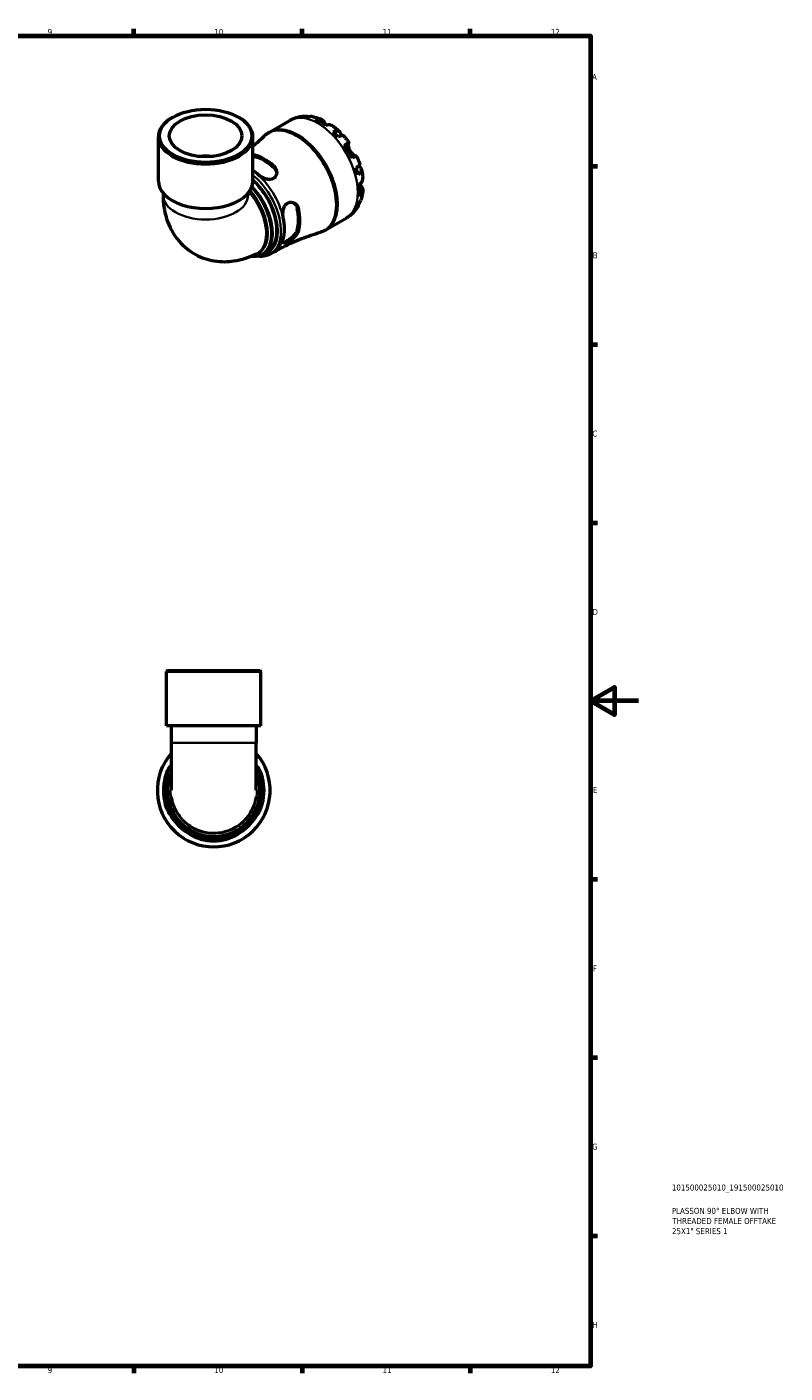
# Model space of a CAD drawing. Header units: millimetres. Extents: x 0 to 902, y 0 to 783.
# Tile 5 of 5: x 586 to 902, y 17 to 578. Entities that reach past the tile are written whole.
import ezdxf

# ---------------------------------------------------------------- set-up
doc = ezdxf.new("R2010")
doc.units = ezdxf.units.MM
for name, color, linetype, lineweight in [('Border (ISO)', 7, 'Continuous', 70), ('Title (ISO)', 7, 'Continuous', 50), ('Visible (ISO)', 7, 'Continuous', 50), ('Visible Narrow (ISO)', 7, 'Continuous', 35)]:
    doc.layers.add(name, color=color, linetype=linetype, lineweight=lineweight)
doc.styles.add('Note Text (ISO)', font='tahoma.ttf')

# ---------------------------------------------------------------- blocks, each defined once
blk = doc.blocks.new('Borders Default Border')
at = {"layer": 'Border (ISO)'}
for p, q in [((630.75, 574), (630.75, 576.9)), ((700.83, 574), (700.83, 576.9)), ((770.92, 574), (770.92, 576.9)), ((821, 519.75), (823.9, 519.75)), ((821, 445.5), (823.9, 445.5)), ((821, 371.25), (823.9, 371.25)), ((821, 222.75), (823.9, 222.75)), ((821, 148.5), (823.9, 148.5)), ((821, 74.25), (823.9, 74.25)), ((630.75, 20), (630.75, 17.1)), ((700.83, 20), (700.83, 17.1)), ((770.92, 20), (770.92, 17.1))]:
    blk.add_line(p, q, dxfattribs=at)
at = {"layer": 'Border (ISO)', "flags": 128}
for points in [[(20, 20), (20, 574), (821, 574), (821, 20), (20, 20)], [(841, 297), (821, 297), (831, 302.77), (831, 291.23), (821, 297)]]:
    blk.add_lwpolyline(points, dxfattribs=at)
at = {"layer": 'Border (ISO)', "color": 232, "true_color": 0xca0064, "char_height": 2.5, "attachment_point": 7, "style": 'Note Text (ISO)'}
for s, insert in [('9', (594.88, 574.35)), ('10', (664.29, 574.35)), ('11', (734.37, 574.4)), ('12', (804.46, 574.4)), ('A', (821.59, 555.62)), ('B', (821.89, 481.38)), ('C', (821.73, 407.08)), ('D', (821.73, 332.88)), ('E', (821.94, 258.63)), ('F', (822, 184.38)), ('G', (821.61, 110.08)), ('H', (821.74, 35.88)), ('9', (594.88, 17.05)), ('10', (664.29, 17.05)), ('11', (734.37, 17.1)), ('12', (804.46, 17.1))]:
    blk.add_mtext(s, dxfattribs=dict(at, insert=insert))
blk = doc.blocks.new('Title Blocks ISO')
at = {"layer": 'Title (ISO)', "color": 232, "true_color": 0xca0064, "style": 'Note Text (ISO)'}
for tag, p in [('PART_NUMBER_001', (33.84, 73.13)), ('DESCRIPTION_001', (33.84, 63.4)), ('DESCRIPTION_002', (34.09, 59.18)), ('DESCRIPTION_003', (33.91, 54.96))]:
    blk.add_attdef(tag, p, '', height=2.5, dxfattribs=at)

msp = doc.modelspace()

# ---------------------------------------------------------------- linework, layer by layer
at = {"layer": 'Visible (ISO)'}
for p, q in [((647.033, 540.158), (646.7, 539.965)), ((674.318, 540.158), (674.652, 539.965)), ((687.349, 533.963), (695.706, 538.776)), ((640.987, 513.477), (640.987, 531.978)), ((680.365, 513.477), (680.365, 531.978)), ((642.955, 508.535), (642.955, 507.728)), ((678.396, 508.535), (678.396, 507.728)), ((710.803, 493.234), (719.16, 498.046)), ((684.619, 483.037), (686.377, 484.049)), ((687.746, 483.21), (689.117, 484)), ((644.819, 309.741), (644.349, 309.271)), ((683.727, 309.271), (644.349, 309.271)), ((644.349, 286.641), (644.349, 309.271)), ((644.819, 309.741), (683.257, 309.741)), ((683.257, 309.741), (683.727, 309.271)), ((683.727, 286.641), (683.727, 309.271)), ((683.727, 286.641), (644.349, 286.641)), ((646.318, 286.641), (646.318, 279.609)), ((681.758, 286.641), (681.758, 279.609)), ((646.318, 279.609), (646.318, 259.836)), ((681.758, 259.836), (681.758, 279.609))]:
    msp.add_line(p, q, dxfattribs=at)
for radius, start, end in [(23.5, 138.94265, 41.05735), (20.68, 148.96782, 31.03218), (20.96, 164.78734, 195.21266), (20.68, 164.57624, 195.42376), (20.68, 344.57624, 15.42376), (20.96, 344.78734, 15.21266), (20.68, 254.57624, 285.42376), (20.96, 254.78734, 285.21266)]:
    msp.add_arc((664.038, 259.741), radius, start, end, dxfattribs=at)
for centre, major_axis, ratio, start_param, end_param in [((660.676, 531.978), (-19.689, 0), 0.5758617, 5.5016397, 10.2063236), ((708.547, 519.052), (-11.648, 20.227), 0.5780931, 5.8247609, 5.9600789), ((708.547, 519.052), (-11.648, 20.227), 0.5780931, 5.3643515, 5.6350902), ((708.547, 519.052), (-11.648, 20.227), 0.5780931, 5.0393628, 5.1746808), ((708.547, 519.052), (-11.648, 20.227), 0.5780931, 4.5789534, 4.849692), ((660.676, 515.194), (-15.145, 0), 0.5758617, 4.5346069, 4.890171), ((685.114, 505.558), (10.46, -18.164), 0.5780931, 2.0926173, 2.6236391), ((685.114, 505.558), (10.07, -17.488), 0.5780931, 2.0820889, 2.6341675), ((678.927, 501.995), (-10.32, 17.921), 0.5780931, 5.2305254, 5.4011983), ((708.547, 519.052), (-11.648, 20.227), 0.5780931, 4.2539646, 4.3892826), ((660.676, 513.477), (-19.689, 0), 0.5758617, 0, 3.1415927), ((676.761, 500.748), (9.616, -16.699), 0.5780931, 0, 2.0904563), ((708.547, 519.052), (-11.648, 20.227), 0.5780931, 3.7935552, 4.0642939), ((685.114, 505.558), (10.07, -17.488), 0.5780931, 0.5112925, 1.0633712), ((685.114, 505.558), (10.46, -18.164), 0.5780931, 0.5218209, 1.0528428), ((708.547, 519.052), (11.648, -20.227), 0.5780931, 0.3269738, 0.4622918), ((678.927, 501.995), (-10.32, 17.921), 0.5780931, 3.6597291, 4.19812)]:
    msp.add_ellipse(centre, major_axis=major_axis, ratio=ratio, start_param=start_param, end_param=end_param, dxfattribs=at)
for major_axis in [(19.219, 0), (15.146, 0)]:
    msp.add_ellipse((660.676, 532.362), major_axis=major_axis, ratio=0.5758617, dxfattribs=at)
for points, knots in [([(695.706, 538.776), (696.131, 539.02), (696.57, 539.241), (697.467, 539.631), (697.924, 539.801), (698.849, 540.087), (699.317, 540.204), (700.254, 540.388), (700.723, 540.454), (701.656, 540.54), (702.121, 540.559), (702.58, 540.557)], [5.49972085, 5.49972085, 5.49972085, 5.49972085, 5.56468082, 5.56468082, 5.62964079, 5.62964079, 5.69460075, 5.69460075, 5.75956072, 5.75956072, 5.82452068, 5.82452068, 5.82452068, 5.82452068]), ([(701.214, 540.37), (701.609, 540.482), (702.013, 540.541), (702.771, 540.567), (703.194, 540.533), (703.755, 540.413), (703.899, 540.376), (704.04, 540.333)], [0.1494024, 0.1494024, 0.1494024, 0.1494024, 0.29124982, 0.29124982, 0.43706507, 0.43706507, 0.48741206, 0.48741206, 0.48741206, 0.48741206]), ([(705.28, 540.302), (704.973, 540.357), (704.662, 540.375), (704.028, 540.346), (703.652, 540.284), (703.276, 540.17)], [4.26896289, 4.26896289, 4.26896289, 4.26896289, 4.39078313, 4.39078313, 4.53263055, 4.53263055, 4.53263055, 4.53263055]), ([(705.28, 540.302), (705.525, 540.258), (705.768, 540.208), (706.248, 540.098), (706.487, 540.038), (706.959, 539.909), (707.193, 539.839), (707.656, 539.692), (707.885, 539.613), (708.34, 539.449), (708.565, 539.362), (708.788, 539.272)], [5.95483615, 5.95483615, 5.95483615, 5.95483615, 5.99130939, 5.99130939, 6.02778262, 6.02778262, 6.06425586, 6.06425586, 6.10072909, 6.10072909, 6.13720233, 6.13720233, 6.13720233, 6.13720233]), ([(706.319, 539.243), (706.674, 539.362), (707.021, 539.435), (707.645, 539.494), (707.979, 539.483), (708.601, 539.358), (708.89, 539.244), (709.377, 538.958), (709.62, 538.759), (709.979, 538.339), (710.113, 538.141), (710.224, 537.933)], [0.14941001, 0.14941001, 0.14941001, 0.14941001, 0.29044502, 0.29044502, 0.43634177, 0.43634177, 0.58223851, 0.58223851, 0.72934673, 0.72934673, 0.83526259, 0.83526259, 0.83526259, 0.83526259]), ([(685.212, 532.36), (685.341, 532.483), (685.472, 532.603), (685.741, 532.837), (685.878, 532.951), (686.159, 533.172), (686.301, 533.28), (686.592, 533.487), (686.74, 533.587), (687.041, 533.781), (687.194, 533.874), (687.349, 533.963)], [5.35855903, 5.35855903, 5.35855903, 5.35855903, 5.38679139, 5.38679139, 5.41502376, 5.41502376, 5.44325612, 5.44325612, 5.47148849, 5.47148849, 5.49972085, 5.49972085, 5.49972085, 5.49972085]), ([(710.224, 537.933), (710.305, 537.783), (710.398, 537.613), (710.618, 537.223), (710.747, 537.001), (710.898, 536.753), (710.907, 536.738), (710.917, 536.723)], [-0.50777161, -0.50777161, -0.50777161, -0.50777161, -0.42786808, -0.42786808, -0.34024252, -0.34024252, -0.33470491, -0.33470491, -0.33470491, -0.33470491]), ([(713.84, 536.367), (713.757, 536.43), (713.672, 536.486), (713.345, 536.678), (713.056, 536.792), (712.434, 536.918), (712.1, 536.929), (711.476, 536.87), (711.129, 536.797), (710.774, 536.677)], [4.09437396, 4.09437396, 4.09437396, 4.09437396, 4.14541915, 4.14541915, 4.2913159, 4.2913159, 4.43721264, 4.43721264, 4.57824766, 4.57824766, 4.57824766, 4.57824766]), ([(713.818, 534.1), (714.156, 534.235), (714.478, 534.328), (715.039, 534.436), (715.329, 534.457), (715.847, 534.409), (716.076, 534.34), (716.44, 534.145), (716.609, 534.001), (716.869, 533.631), (716.961, 533.406), (717.061, 532.953), (717.083, 532.69), (717.071, 532.399)], [0.1494024, 0.1494024, 0.1494024, 0.1494024, 0.29124982, 0.29124982, 0.43706507, 0.43706507, 0.58288032, 0.58288032, 0.7290354, 0.7290354, 0.87519047, 0.87519047, 1.01101923, 1.01101923, 1.01101923, 1.01101923]), ([(713.84, 536.368), (714.032, 536.223), (714.221, 536.077), (714.597, 535.778), (714.783, 535.625), (715.151, 535.316), (715.333, 535.159), (715.694, 534.839), (715.872, 534.677), (716.226, 534.348), (716.4, 534.181), (716.573, 534.012)], [0.15181689, 0.15181689, 0.15181689, 0.15181689, 0.18846211, 0.18846211, 0.22510733, 0.22510733, 0.26175256, 0.26175256, 0.29839778, 0.29839778, 0.335043, 0.335043, 0.335043, 0.335043]), ([(685.212, 532.36), (684.254, 531.443), (683.259, 530.534), (681.62, 529.107), (680.998, 528.581), (680.365, 528.061)], [5.358559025, 5.358559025, 5.358559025, 5.358559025, 5.386791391, 5.386791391, 5.403531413, 5.403531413, 5.403531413, 5.403531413]), ([(718.143, 532.357), (718.09, 532.416), (718.016, 532.457), (717.809, 532.511), (717.643, 532.515), (717.232, 532.45), (716.987, 532.381), (716.492, 532.203), (716.199, 532.08), (715.879, 531.925)], [3.99241343, 3.99241343, 3.99241343, 3.99241343, 4.09915263, 4.09915263, 4.24496788, 4.24496788, 4.39078313, 4.39078313, 4.53263055, 4.53263055, 4.53263055, 4.53263055]), ([(718.143, 532.357), (718.301, 532.178), (718.457, 531.997), (718.765, 531.632), (718.917, 531.448), (719.217, 531.075), (719.365, 530.887), (719.658, 530.508), (719.803, 530.316), (720.088, 529.93), (720.228, 529.735), (720.367, 529.539)], [0.44977219, 0.44977219, 0.44977219, 0.44977219, 0.48560592, 0.48560592, 0.52143965, 0.52143965, 0.55727339, 0.55727339, 0.59310712, 0.59310712, 0.62894085, 0.62894085, 0.62894085, 0.62894085]), ([(718.536, 528.491), (718.839, 528.665), (719.108, 528.82), (719.548, 529.073), (719.758, 529.193), (720.084, 529.379), (720.202, 529.446), (720.342, 529.526), (720.378, 529.545), (720.354, 529.53), (720.319, 529.509), (720.264, 529.477)], [0.14941001, 0.14941001, 0.14941001, 0.14941001, 0.29044502, 0.29044502, 0.43634177, 0.43634177, 0.58223851, 0.58223851, 0.72934673, 0.72934673, 0.83526259, 0.83526259, 0.83526259, 0.83526259]), ([(720.264, 529.477), (720.244, 529.465), (720.225, 529.445), (720.179, 529.374), (720.154, 529.31), (720.114, 529.138), (720.099, 529.03), (720.083, 528.724), (720.088, 528.513), (720.148, 527.968), (720.215, 527.625), (720.442, 526.893), (720.606, 526.512), (720.814, 526.151)], [-0.50766593, -0.50766593, -0.50766593, -0.50766593, -0.46718991, -0.46718991, -0.40200215, -0.40200215, -0.33506637, -0.33506637, -0.24300458, -0.24300458, -0.12488859, -0.12488859, 0, 0, 0, 0]), ([(680.365, 524.445), (680.409, 524.444), (680.452, 524.442), (680.757, 524.427), (681.002, 524.391), (681.225, 524.333)], [-0.18785997, -0.18785997, -0.18785997, -0.18785997, -0.17170196, -0.17170196, -0.0733786, -0.0733786, -0.0733786, -0.0733786]), ([(720.814, 526.151), (720.924, 525.961), (721.046, 525.777), (721.315, 525.418), (721.463, 525.245), (721.836, 524.859), (722.062, 524.663), (722.48, 524.354), (722.669, 524.238), (722.947, 524.098), (723.047, 524.057), (723.216, 524.006), (723.284, 523.996), (723.352, 524.001), (723.368, 524.003), (723.381, 524.007)], [0, 0, 0, 0, 0.06608139, 0.06608139, 0.13667451, 0.13667451, 0.23873403, 0.23873403, 0.33457773, 0.33457773, 0.40157847, 0.40157847, 0.46685307, 0.46685307, 0.48798723, 0.48798723, 0.48798723, 0.48798723]), ([(723.517, 524.082), (723.516, 524.083), (723.482, 524.064), (723.352, 523.99), (723.234, 523.924), (722.908, 523.737), (722.698, 523.617), (722.258, 523.364), (721.989, 523.209), (721.686, 523.035)], [4.02068324, 4.02068324, 4.02068324, 4.02068324, 4.14541915, 4.14541915, 4.2913159, 4.2913159, 4.43721264, 4.43721264, 4.57824766, 4.57824766, 4.57824766, 4.57824766]), ([(723.517, 524.083), (723.618, 523.864), (723.716, 523.645), (723.908, 523.205), (724.002, 522.984), (724.184, 522.541), (724.273, 522.318), (724.446, 521.872), (724.529, 521.648), (724.692, 521.198), (724.77, 520.973), (724.846, 520.747)], [0.94186985, 0.94186985, 0.94186985, 0.94186985, 0.97770401, 0.97770401, 1.01353817, 1.01353817, 1.04937233, 1.04937233, 1.08520649, 1.08520649, 1.12104066, 1.12104066, 1.12104066, 1.12104066]), ([(689.003, 519.854), (689.107, 519.761), (689.205, 519.664), (689.556, 519.28), (689.767, 518.968), (690.16, 518.151), (690.282, 517.629), (690.287, 516.618), (690.177, 516.131), (689.774, 515.358), (689.525, 515.058), (688.917, 514.598), (688.576, 514.437), (687.774, 514.228), (687.316, 514.199), (686.288, 514.287), (685.72, 514.429), (684.584, 514.861), (684.02, 515.159), (683.265, 515.678), (683.03, 515.862), (682.816, 516.053)], [-1.5138887, -1.5138887, -1.5138887, -1.5138887, -1.4680721, -1.4680721, -1.3400138, -1.3400138, -1.1517216, -1.1517216, -0.9695924, -0.9695924, -0.824697, -0.824697, -0.6904142, -0.6904142, -0.5403886, -0.5403886, -0.3639541, -0.3639541, -0.1749306, -0.1749306, -0.0801301, -0.0801301, -0.0801301, -0.0801301]), ([(689.003, 519.192), (689.404, 518.829), (689.744, 518.377), (690.131, 517.528), (690.231, 517.147), (690.268, 516.78)], [-0.68549151, -0.68549151, -0.68549151, -0.68549151, -0.50858281, -0.50858281, -0.37657161, -0.37657161, -0.37657161, -0.37657161]), ([(723.333, 519.015), (723.627, 519.214), (723.881, 519.405), (724.284, 519.742), (724.467, 519.918), (724.73, 520.239), (724.811, 520.384), (724.869, 520.588), (724.871, 520.672), (724.846, 520.747)], [0.1494024, 0.1494024, 0.1494024, 0.1494024, 0.29124982, 0.29124982, 0.43706507, 0.43706507, 0.58288032, 0.58288032, 0.69008895, 0.69008895, 0.69008895, 0.69008895]), ([(724.333, 519.797), (724.599, 519.66), (724.822, 519.507), (725.167, 519.192), (725.316, 519.001), (725.505, 518.594), (725.544, 518.377), (725.529, 517.966), (725.474, 517.735), (725.255, 517.264), (725.091, 517.025), (724.716, 516.595), (724.474, 516.365), (724.187, 516.139)], [3.66745899, 3.66745899, 3.66745899, 3.66745899, 3.80684248, 3.80684248, 3.95299756, 3.95299756, 4.09915263, 4.09915263, 4.24496788, 4.24496788, 4.39078313, 4.39078313, 4.53263055, 4.53263055, 4.53263055, 4.53263055]), ([(725.495, 518.56), (725.555, 518.326), (725.612, 518.091), (725.721, 517.621), (725.772, 517.385), (725.869, 516.913), (725.914, 516.676), (725.998, 516.203), (726.037, 515.966), (726.109, 515.491), (726.141, 515.254), (726.171, 515.016)], [1.23573065, 1.23573065, 1.23573065, 1.23573065, 1.27236797, 1.27236797, 1.30900528, 1.30900528, 1.34564259, 1.34564259, 1.38227991, 1.38227991, 1.41891722, 1.41891722, 1.41891722, 1.41891722]), ([(724.9, 512.21), (725.182, 512.457), (725.419, 512.719), (725.784, 513.229), (725.941, 513.522), (726.145, 514.121), (726.192, 514.427), (726.19, 514.807), (726.183, 514.911), (726.17, 515.016)], [0.14941001, 0.14941001, 0.14941001, 0.14941001, 0.29044502, 0.29044502, 0.43634177, 0.43634177, 0.58223851, 0.58223851, 0.63436131, 0.63436131, 0.63436131, 0.63436131]), ([(725.728, 511.08), (725.851, 510.881), (725.956, 510.666), (726.139, 510.147), (726.189, 509.839), (726.192, 509.277), (726.145, 508.971), (725.941, 508.371), (725.784, 508.078), (725.419, 507.569), (725.182, 507.306), (724.9, 507.06)], [3.89239507, 3.89239507, 3.89239507, 3.89239507, 3.99831093, 3.99831093, 4.14541915, 4.14541915, 4.2913159, 4.2913159, 4.43721264, 4.43721264, 4.57824766, 4.57824766, 4.57824766, 4.57824766]), ([(725.012, 512.311), (725.037, 512.265), (725.061, 512.22), (725.181, 512.003), (725.274, 511.839), (725.453, 511.533), (725.538, 511.391), (725.655, 511.198), (725.692, 511.138), (725.728, 511.08)], [-1.84588864, -1.84588864, -1.84588864, -1.84588864, -1.82942275, -1.82942275, -1.76558177, -1.76558177, -1.70117883, -1.70117883, -1.66961913, -1.66961913, -1.66961913, -1.66961913]), ([(642.955, 507.728), (642.955, 504.545), (643.356, 501.238), (645.455, 494.669), (647.12, 491.389), (651.524, 486.298), (653.89, 484.359), (658.982, 481.604), (661.647, 480.724), (667.12, 479.822), (669.908, 479.869), (675.685, 480.732), (678.573, 481.715), (681.437, 483.085), (681.685, 483.207), (681.93, 483.332)], [3.1415927, 3.1415927, 3.1415927, 3.1415927, 3.4440499, 3.4440499, 3.7302949, 3.7302949, 3.9443109, 3.9443109, 4.1426146, 4.1426146, 4.3590906, 4.3590906, 4.6281118, 4.6281118, 4.653879, 4.653879, 4.653879, 4.653879]), ([(693.023, 498.374), (692.995, 498.509), (692.97, 498.647), (692.89, 499.205), (692.865, 499.643), (692.893, 500.686), (692.977, 501.292), (693.285, 502.408), (693.502, 502.917), (694.03, 503.709), (694.312, 504.008), (694.946, 504.457), (695.287, 504.604), (696.063, 504.761), (696.493, 504.74), (697.373, 504.504), (697.814, 504.264), (698.589, 503.594), (698.916, 503.158), (699.264, 502.391), (699.355, 502.111), (699.415, 501.819)], [-1.506757, -1.506757, -1.506757, -1.506757, -1.4614955, -1.4614955, -1.3277033, -1.3277033, -1.1467616, -1.1467616, -0.9747067, -0.9747067, -0.8344716, -0.8344716, -0.6988806, -0.6988806, -0.5396246, -0.5396246, -0.3595209, -0.3595209, -0.171702, -0.171702, -0.0733786, -0.0733786, -0.0733786, -0.0733786]), ([(724.187, 503.952), (724.474, 504.219), (724.716, 504.513), (725.063, 505.051), (725.206, 505.335), (725.313, 505.634)], [0.1494024, 0.1494024, 0.1494024, 0.1494024, 0.29124982, 0.29124982, 0.41559352, 0.41559352, 0.41559352, 0.41559352]), ([(726.166, 509.186), (726.133, 508.948), (726.096, 508.71), (726.012, 508.234), (725.966, 507.996), (725.863, 507.521), (725.807, 507.284), (725.684, 506.811), (725.617, 506.575), (725.473, 506.104), (725.396, 505.868), (725.313, 505.634)], [1.71686566, 1.71686566, 1.71686566, 1.71686566, 1.75333143, 1.75333143, 1.78979721, 1.78979721, 1.82626299, 1.82626299, 1.86272876, 1.86272876, 1.89919454, 1.89919454, 1.89919454, 1.89919454]), ([(697.377, 504.46), (697.679, 504.243), (697.962, 503.963), (698.507, 503.199), (698.729, 502.678), (698.843, 502.148)], [1.72663849, 1.72663849, 1.72663849, 1.72663849, 1.85966657, 1.85966657, 2.03657527, 2.03657527, 2.03657527, 2.03657527]), ([(724.193, 503.17), (723.964, 502.766), (723.713, 502.368), (723.168, 501.593), (722.874, 501.215), (722.24, 500.486), (721.902, 500.135), (721.183, 499.469), (720.803, 499.154), (720.007, 498.566), (719.591, 498.294), (719.16, 498.046)], [2.02941528, 2.02941528, 2.02941528, 2.02941528, 2.09515786, 2.09515786, 2.16090045, 2.16090045, 2.22664303, 2.22664303, 2.29238561, 2.29238561, 2.3581282, 2.3581282, 2.3581282, 2.3581282]), ([(724.723, 504.546), (724.688, 504.394), (724.647, 504.242), (724.467, 503.688), (724.284, 503.307), (723.881, 502.665), (723.627, 502.345), (723.333, 502.06)], [4.19148567, 4.19148567, 4.19148567, 4.19148567, 4.24496788, 4.24496788, 4.39078313, 4.39078313, 4.53263055, 4.53263055, 4.53263055, 4.53263055]), ([(689.117, 484), (690.359, 484.715), (691.617, 485.399), (694.159, 486.702), (695.442, 487.32), (698.02, 488.487), (699.315, 489.035), (701.906, 490.06), (703.203, 490.537), (705.784, 491.418), (707.07, 491.822), (708.345, 492.19)], [2.3581282, 2.3581282, 2.3581282, 2.3581282, 2.38636056, 2.38636056, 2.41459293, 2.41459293, 2.44282529, 2.44282529, 2.47105766, 2.47105766, 2.49929003, 2.49929003, 2.49929003, 2.49929003]), ([(699.415, 492.826), (699.387, 492.722), (699.352, 492.616), (699.195, 492.21), (699.029, 491.903), (698.518, 491.145), (698.126, 490.697), (697.252, 489.862), (696.775, 489.474), (695.903, 488.85), (695.517, 488.603), (694.815, 488.203), (694.504, 488.05), (693.921, 487.82), (693.667, 487.757), (693.229, 487.752), (693.068, 487.834), (692.873, 488.173), (692.85, 488.441), (692.922, 488.97), (692.964, 489.167), (693.023, 489.381)], [-1.5138887, -1.5138887, -1.5138887, -1.5138887, -1.4680721, -1.4680721, -1.3400138, -1.3400138, -1.1517216, -1.1517216, -0.9695924, -0.9695924, -0.824697, -0.824697, -0.6904142, -0.6904142, -0.5403886, -0.5403886, -0.3639541, -0.3639541, -0.1749306, -0.1749306, -0.0801301, -0.0801301, -0.0801301, -0.0801301]), ([(698.843, 493.155), (698.729, 492.757), (698.507, 492.303), (697.885, 491.393), (697.487, 490.938), (696.684, 490.148), (696.227, 489.757), (695.312, 489.064), (694.855, 488.762), (694.464, 488.537), (694.073, 488.312), (693.707, 488.14), (693.244, 488.005), (693.099, 487.985), (692.978, 487.992)], [-0.68549151, -0.68549151, -0.68549151, -0.68549151, -0.50858281, -0.50858281, -0.33167412, -0.33167412, -0.16583706, -0.16583706, 0, 0, 0, 0.16583706, 0.16583706, 0.26273032, 0.26273032, 0.26273032, 0.26273032]), ([(710.803, 493.234), (710.648, 493.144), (710.491, 493.059), (710.173, 492.896), (710.012, 492.818), (709.686, 492.671), (709.522, 492.601), (709.19, 492.47), (709.023, 492.408), (708.685, 492.293), (708.516, 492.24), (708.345, 492.19)], [2.3581282, 2.3581282, 2.3581282, 2.3581282, 2.38636056, 2.38636056, 2.41459293, 2.41459293, 2.44282529, 2.44282529, 2.47105766, 2.47105766, 2.49929003, 2.49929003, 2.49929003, 2.49929003]), ([(684.619, 483.037), (684.049, 482.708), (683.432, 482.46), (682.135, 482.132), (681.455, 482.052), (680.3, 482.056), (679.837, 482.092), (679.368, 482.161)], [3.92893829, 3.92893829, 3.92893829, 3.92893829, 4.09063155, 4.09063155, 4.2523248, 4.2523248, 4.35770961, 4.35770961, 4.35770961, 4.35770961]), ([(687.746, 483.21), (686.638, 482.572), (685.369, 482.223), (683.524, 482.149), (683.012, 482.169), (682.493, 482.229)], [2.3581282, 2.3581282, 2.3581282, 2.3581282, 2.65215903, 2.65215903, 2.76185217, 2.76185217, 2.76185217, 2.76185217]), ([(643.812, 265.241), (643.852, 265.388), (643.894, 265.535), (644.061, 266.087), (644.198, 266.482), (644.555, 267.405), (644.783, 267.903), (645.202, 268.727), (645.393, 269.056), (645.65, 269.461), (645.731, 269.573), (645.802, 269.637), (645.796, 269.6), (645.705, 269.38), (645.612, 269.185), (645.346, 268.617), (645.165, 268.223), (644.774, 267.282), (644.564, 266.728), (644.277, 265.846), (644.186, 265.545), (644.103, 265.241)], [-1.5138887, -1.5138887, -1.5138887, -1.5138887, -1.4680721, -1.4680721, -1.3400138, -1.3400138, -1.1517216, -1.1517216, -0.9695924, -0.9695924, -0.824697, -0.824697, -0.6904142, -0.6904142, -0.5403886, -0.5403886, -0.3639541, -0.3639541, -0.1749306, -0.1749306, -0.0801301, -0.0801301, -0.0801301, -0.0801301]), ([(683.973, 265.241), (683.933, 265.386), (683.892, 265.531), (683.721, 266.101), (683.582, 266.515), (683.244, 267.434), (683.043, 267.916), (682.689, 268.711), (682.536, 269.029), (682.346, 269.436), (682.295, 269.553), (682.279, 269.639), (682.312, 269.612), (682.462, 269.407), (682.591, 269.208), (682.924, 268.63), (683.134, 268.234), (683.564, 267.299), (683.785, 266.754), (684.083, 265.868), (684.178, 265.556), (684.264, 265.241)], [-1.506757, -1.506757, -1.506757, -1.506757, -1.4614955, -1.4614955, -1.3277033, -1.3277033, -1.1467616, -1.1467616, -0.9747067, -0.9747067, -0.8344716, -0.8344716, -0.6988806, -0.6988806, -0.5396246, -0.5396246, -0.3595209, -0.3595209, -0.171702, -0.171702, -0.0733786, -0.0733786, -0.0733786, -0.0733786]), ([(646.319, 267.312), (646.066, 266.722), (645.843, 266.119), (644.683, 262.421), (644.509, 259.09), (645.817, 252.626), (647.364, 249.514), (651.773, 244.516), (654.607, 242.615), (660.759, 240.483), (664.054, 240.206), (670.432, 241.273), (673.505, 242.643), (678.509, 246.634), (680.474, 249.203), (682.949, 254.92), (683.481, 258.052), (683.104, 263.256), (682.593, 265.354), (681.757, 267.312)], [-6.6869756, -6.6869756, -6.6869756, -6.6869756, -6.5870089, -6.5870089, -6.0835571, -6.0835571, -5.5603069, -5.5603069, -5.0459564, -5.0459564, -4.5466763, -4.5466763, -4.039162, -4.039162, -3.5501604, -3.5501604, -3.0693705, -3.0693705, -2.7378188, -2.7378188, -2.7378188, -2.7378188]), ([(644.103, 254.241), (644.143, 254.096), (644.184, 253.951), (644.355, 253.382), (644.494, 252.968), (644.832, 252.049), (645.033, 251.567), (645.387, 250.771), (645.54, 250.453), (645.729, 250.046), (645.781, 249.929), (645.797, 249.843), (645.764, 249.871), (645.614, 250.076), (645.485, 250.275), (645.151, 250.853), (644.942, 251.248), (644.512, 252.184), (644.291, 252.729), (643.993, 253.615), (643.898, 253.927), (643.812, 254.241)], [-1.506757, -1.506757, -1.506757, -1.506757, -1.4614955, -1.4614955, -1.3277033, -1.3277033, -1.1467616, -1.1467616, -0.9747067, -0.9747067, -0.8344716, -0.8344716, -0.6988806, -0.6988806, -0.5396246, -0.5396246, -0.3595209, -0.3595209, -0.171702, -0.171702, -0.0733786, -0.0733786, -0.0733786, -0.0733786]), ([(684.264, 254.241), (684.224, 254.094), (684.182, 253.948), (684.015, 253.395), (683.878, 253), (683.521, 252.078), (683.293, 251.579), (682.874, 250.756), (682.682, 250.426), (682.425, 250.021), (682.344, 249.91), (682.274, 249.846), (682.279, 249.883), (682.371, 250.102), (682.464, 250.297), (682.73, 250.866), (682.911, 251.26), (683.302, 252.2), (683.512, 252.754), (683.799, 253.637), (683.89, 253.938), (683.973, 254.241)], [-1.5138887, -1.5138887, -1.5138887, -1.5138887, -1.4680721, -1.4680721, -1.3400138, -1.3400138, -1.1517216, -1.1517216, -0.9695924, -0.9695924, -0.824697, -0.824697, -0.6904142, -0.6904142, -0.5403886, -0.5403886, -0.3639541, -0.3639541, -0.1749306, -0.1749306, -0.0801301, -0.0801301, -0.0801301, -0.0801301]), ([(658.538, 239.516), (658.391, 239.556), (658.244, 239.598), (657.692, 239.764), (657.297, 239.901), (656.374, 240.258), (655.876, 240.486), (655.052, 240.905), (654.723, 241.097), (654.318, 241.354), (654.207, 241.435), (654.143, 241.505), (654.18, 241.5), (654.399, 241.409), (654.594, 241.315), (655.162, 241.049), (655.556, 240.868), (656.497, 240.477), (657.051, 240.267), (657.933, 239.98), (658.235, 239.89), (658.538, 239.806)], [-1.5138887, -1.5138887, -1.5138887, -1.5138887, -1.4680721, -1.4680721, -1.3400138, -1.3400138, -1.1517216, -1.1517216, -0.9695924, -0.9695924, -0.824697, -0.824697, -0.6904142, -0.6904142, -0.5403886, -0.5403886, -0.3639541, -0.3639541, -0.1749306, -0.1749306, -0.0801301, -0.0801301, -0.0801301, -0.0801301]), ([(669.538, 239.806), (669.683, 239.846), (669.828, 239.888), (670.397, 240.058), (670.811, 240.197), (671.73, 240.535), (672.212, 240.737), (673.008, 241.09), (673.326, 241.243), (673.733, 241.433), (673.85, 241.484), (673.936, 241.5), (673.908, 241.468), (673.704, 241.317), (673.504, 241.188), (672.926, 240.855), (672.531, 240.646), (671.595, 240.215), (671.05, 239.994), (670.165, 239.696), (669.853, 239.601), (669.538, 239.516)], [-1.506757, -1.506757, -1.506757, -1.506757, -1.4614955, -1.4614955, -1.3277033, -1.3277033, -1.1467616, -1.1467616, -0.9747067, -0.9747067, -0.8344716, -0.8344716, -0.6988806, -0.6988806, -0.5396246, -0.5396246, -0.3595209, -0.3595209, -0.171702, -0.171702, -0.0733786, -0.0733786, -0.0733786, -0.0733786])]:
    msp.add_open_spline(points, degree=3, knots=knots, dxfattribs=at)
for points in [[(680.364, 523.778), (680.682, 523.77), (680.973, 523.733), (681.225, 523.671)], [(678.396, 507.728), (678.396, 507.716), (678.396, 507.71), (678.396, 507.71)]]:
    msp.add_open_spline(points, degree=3, dxfattribs=at)
at = {"layer": 'Visible Narrow (ISO)'}
for p, q in [((710.224, 537.933), (709.531, 537.534)), ((720.264, 529.477), (718.54, 528.484)), ((681.225, 523.671), (681.225, 524.333)), ((689.003, 519.854), (689.003, 519.192)), ((725.728, 511.08), (725.023, 510.675)), ((698.843, 502.148), (699.415, 501.819)), ((699.415, 492.826), (698.843, 493.155)), ((646.536, 279.609), (681.54, 279.609)), ((643.827, 265.241), (644.088, 265.241)), ((683.988, 265.241), (684.249, 265.241)), ((644.088, 254.241), (643.827, 254.241)), ((684.249, 254.241), (683.988, 254.241)), ((658.538, 239.53), (658.538, 239.791)), ((669.538, 239.791), (669.538, 239.53))]:
    msp.add_line(p, q, dxfattribs=at)
for radius, start, end in [(23.41, 152.27662, 27.72338), (19.74, 165.46948, 14.53052)]:
    msp.add_arc((664.038, 259.741), radius, start, end, dxfattribs=at)
for centre, major_axis, ratio, start_param, end_param in [((707.433, 518.411), (-11.727, 20.365), 0.5780931, 3.1415927, 6.2831853), ((698.428, 513.225), (-11.682, 20.287), 0.5780931, 3.0004308, 6.4243471), ((699.076, 513.598), (11.727, -20.365), 0.5780931, 0, 3.1415927), ((678.797, 501.921), (10.32, -17.921), 0.5780931, 0, 2.2507331), ((677.426, 501.131), (10.32, -17.921), 0.5780931, 0, 2.1557504), ((676.761, 500.748), (9.851, -17.106), 0.5780931, 6.0605642, 8.3801657), ((660.676, 507.728), (17.72, 0), 0.5758617, 3.1415927, 6.2831853)]:
    msp.add_ellipse(centre, major_axis=major_axis, ratio=ratio, start_param=start_param, end_param=end_param, dxfattribs=at)
for points, knots in [([(679.802, 510.784), (680.871, 509.628), (681.881, 508.348), (684.23, 504.855), (685.433, 502.522), (687.233, 497.68), (687.79, 495.171), (688.08, 490.298), (687.708, 487.988), (685.982, 484.377), (684.612, 483.097), (681.854, 482.142), (680.679, 482.039), (679.432, 482.19)], [1.9716408, 1.9716408, 1.9716408, 1.9716408, 2.2319088, 2.2319088, 2.6388283, 2.6388283, 3.0693705, 3.0693705, 3.5501604, 3.5501604, 4.039162, 4.039162, 4.3385211, 4.3385211, 4.3385211, 4.3385211]), ([(684.619, 483.038), (685.836, 483.741), (686.824, 484.844), (688.373, 488.092), (688.749, 490.436), (688.447, 495.38), (687.878, 497.924), (686.04, 502.83), (684.812, 505.192), (682.339, 508.815), (681.22, 510.188), (680.034, 511.409)], [-3.9289383, -3.9289383, -3.9289383, -3.9289383, -3.5501604, -3.5501604, -3.0693705, -3.0693705, -2.6388283, -2.6388283, -2.2319088, -2.2319088, -1.9524492, -1.9524492, -1.9524492, -1.9524492]), ([(678.77, 509.007), (679.231, 508.441), (679.679, 507.863), (681.031, 506.005), (681.874, 504.674), (683.349, 501.922), (683.98, 500.502), (685.223, 496.993), (685.685, 494.903), (685.979, 491.003), (685.809, 489.197), (684.854, 486.156), (684.071, 484.921), (682.696, 483.777), (682.325, 483.533), (681.93, 483.333)], [-2.6787447, -2.6787447, -2.6787447, -2.6787447, -2.556242, -2.556242, -2.2947915, -2.2947915, -2.0332005, -2.0332005, -1.6487537, -1.6487537, -1.2619107, -1.2619107, -0.8754318, -0.8754318, -0.7466902, -0.7466902, -0.7466902, -0.7466902]), ([(680.748, 482.76), (681.836, 482.953), (682.816, 483.402), (684.69, 484.96), (685.488, 486.217), (686.465, 489.311), (686.643, 491.149), (686.358, 495.118), (685.899, 497.247), (684.664, 500.822), (684.037, 502.268), (682.583, 505.072), (681.756, 506.429), (680.362, 508.433), (679.838, 509.133), (679.303, 509.804)], [0.5718517, 0.5718517, 0.5718517, 0.5718517, 0.8754318, 0.8754318, 1.2619107, 1.2619107, 1.6487537, 1.6487537, 2.0332005, 2.0332005, 2.2947915, 2.2947915, 2.556242, 2.556242, 2.7041919, 2.7041919, 2.7041919, 2.7041919]), ([(682.743, 263.055), (682.857, 262.412), (682.937, 261.763), (683.201, 258.075), (682.676, 254.989), (680.235, 249.356), (678.298, 246.825), (673.366, 242.893), (670.339, 241.543), (664.053, 240.492), (660.807, 240.765), (654.745, 242.866), (651.952, 244.738), (647.606, 249.662), (646.081, 252.728), (644.951, 258.301), (644.924, 260.716), (645.334, 263.055)], [2.9662641, 2.9662641, 2.9662641, 2.9662641, 3.0693705, 3.0693705, 3.5501604, 3.5501604, 4.039162, 4.039162, 4.5466763, 4.5466763, 5.0459564, 5.0459564, 5.5603069, 5.5603069, 6.0835571, 6.0835571, 6.45853, 6.45853, 6.45853, 6.45853]), ([(646.043, 259.843), (646.042, 259.147), (646.081, 258.45), (646.429, 255.417), (647.161, 253.129), (649.437, 249.018), (650.975, 247.194), (654.628, 244.272), (656.739, 243.172), (661.221, 241.858), (663.589, 241.644), (668.231, 242.13), (670.504, 242.831), (674.615, 245.043), (676.452, 246.555), (679.417, 250.164), (680.544, 252.262), (681.765, 256.224), (682.034, 258.034), (682.033, 259.843)], [-1.561151, -1.561151, -1.561151, -1.561151, -1.4459473, -1.4459473, -1.0561552, -1.0561552, -0.6688999, -0.6688999, -0.2825707, -0.2825707, 0.1034096, 0.1034096, 0.489336, 0.489336, 0.8754318, 0.8754318, 1.2619107, 1.2619107, 1.5611601, 1.5611601, 1.5611601, 1.5611601]), ([(681.54, 257.059), (681.408, 256.22), (681.217, 255.39), (680.288, 252.379), (679.178, 250.314), (676.258, 246.761), (674.45, 245.273), (670.403, 243.095), (668.166, 242.405), (663.596, 241.927), (661.264, 242.138), (656.853, 243.431), (654.774, 244.514), (651.179, 247.391), (649.664, 249.186), (647.541, 253.017), (646.858, 255.01), (646.535, 257.059)], [-1.4046003, -1.4046003, -1.4046003, -1.4046003, -1.2619107, -1.2619107, -0.8754318, -0.8754318, -0.489336, -0.489336, -0.1034096, -0.1034096, 0.2825707, 0.2825707, 0.6688999, 0.6688999, 1.0561552, 1.0561552, 1.404604, 1.404604, 1.404604, 1.404604])]:
    msp.add_open_spline(points, degree=3, knots=knots, dxfattribs=at)

# ---------------------------------------------------------------- block references
msp.add_blockref('Borders Default Border', (0, 0))
msp.add_blockref('Title Blocks ISO', (821, 20)).add_auto_attribs({'PART_NUMBER_001': '101500025010_191500025010', 'DESCRIPTION_001': 'PLASSON 90° ELBOW WITH', 'DESCRIPTION_002': 'THREADED FEMALE OFFTAKE', 'DESCRIPTION_003': '25X1" SERIES 1'})

doc.saveas('drawing.dxf')
